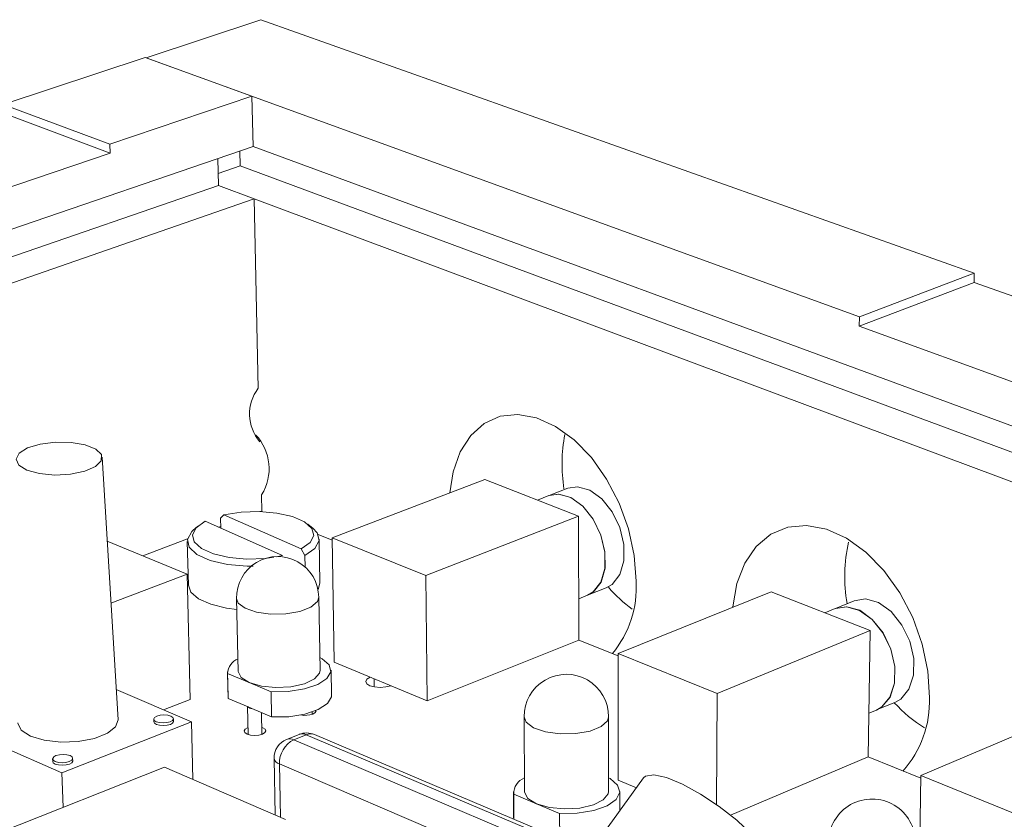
# Model space of a CAD drawing. Header units: millimetres. Extents: x 283 to 424, y 149 to 370.
# Tile 7 of 8: x 330 to 350, y 354 to 370. Entities that reach past the tile are written whole.
import ezdxf

# ---------------------------------------------------------------- set-up
doc = ezdxf.new("R2010")
doc.units = ezdxf.units.MM
doc.header["$LTSCALE"] = 2

msp = doc.modelspace()

# ---------------------------------------------------------------- linework, layer by layer
at = {"color": 7, "linetype": 'Continuous', "lineweight": 15}
for p, q in [((332.605, 369.465), (334.99, 370.255)), ((349.811, 364.987), (334.99, 370.255)), ((332.584, 369.472), (329.635, 368.495)), ((334.806, 368.665), (332.584, 369.472)), ((347.425, 364.08), (332.605, 369.465)), ((334.806, 368.665), (331.853, 367.667)), ((334.828, 367.623), (334.806, 368.665)), ((331.853, 367.667), (329.635, 368.495)), ((331.859, 367.482), (329.641, 368.312)), ((334.828, 367.623), (318.016, 361.858)), ((331.853, 367.667), (331.859, 367.482)), ((400.719, 343.357), (334.828, 367.623)), ((331.859, 367.482), (317.952, 362.767)), ((334.552, 367.528), (334.559, 367.216)), ((334.11, 366.812), (334.097, 367.372)), ((334.559, 367.216), (334.105, 367.059)), ((334.559, 367.216), (400.058, 342.936)), ((318.057, 361.267), (334.11, 366.812)), ((334.11, 366.812), (334.852, 366.535)), ((318.096, 360.708), (334.852, 366.535)), ((334.937, 362.597), (334.852, 366.535)), ((334.852, 366.535), (399.316, 342.462)), ((347.425, 364.08), (349.811, 364.987)), ((349.808, 364.797), (349.811, 364.987)), ((347.422, 363.889), (349.808, 364.797)), ((384.833, 352.319), (349.808, 364.797)), ((347.422, 363.889), (347.425, 364.08)), ((382.756, 351.021), (347.422, 363.889)), ((332.023, 355.708), (331.692, 361.166)), ((339.645, 360.705), (336.47, 359.493)), ((341.591, 359.942), (339.645, 360.705)), ((341.369, 360.522), (340.977, 360.371)), ((335.006, 360.388), (335.014, 360.037)), ((340.973, 360.369), (340.735, 360.277)), ((334.985, 360.042), (334.977, 360.039)), ((334.994, 360.038), (334.985, 360.042)), ((333.834, 359.836), (335.443, 359.123)), ((334.152, 359.901), (334.221, 359.97)), ((334.157, 359.693), (334.152, 359.901)), ((334.221, 359.97), (335.831, 359.26)), ((338.415, 358.707), (341.591, 359.942)), ((341.591, 359.942), (341.598, 357.369)), ((333.68, 359.733), (333.583, 359.648)), ((334.156, 359.729), (334.112, 359.713)), ((336.07, 359.691), (335.969, 359.773)), ((333.457, 358.737), (331.798, 359.423)), ((333.465, 359.469), (332.535, 359.118)), ((333.461, 359.419), (333.485, 358.506)), ((336.471, 359.441), (336.179, 359.559)), ((336.218, 358.554), (336.201, 359.467)), ((336.47, 359.493), (338.415, 358.707)), ((336.47, 359.493), (336.515, 356.91)), ((335.831, 359.26), (335.906, 359.125)), ((335.315, 359.097), (335.443, 359.123)), ((335.906, 359.125), (335.911, 358.883)), ((331.876, 358.136), (333.457, 358.737)), ((333.457, 358.737), (333.525, 356.137)), ((338.415, 358.707), (338.446, 356.106)), ((341.776, 358.299), (342.167, 358.454)), ((334.487, 358.23), (334.522, 356.712)), ((336.222, 356.741), (336.194, 358.259)), ((341.595, 358.227), (341.773, 358.298)), ((345.59, 358.373), (342.414, 357.092)), ((347.646, 357.567), (345.59, 358.373)), ((347.318, 358.186), (346.926, 358.026)), ((346.922, 358.024), (346.705, 357.936)), ((344.47, 356.261), (347.646, 357.567)), ((347.646, 357.567), (347.607, 354.94)), ((338.446, 356.106), (341.598, 357.369)), ((342.414, 357.039), (341.598, 357.369)), ((342.414, 357.092), (344.47, 356.261)), ((342.414, 357.092), (342.415, 354.455)), ((336.457, 356.223), (336.448, 356.743)), ((336.515, 356.91), (338.446, 356.106)), ((334.296, 356.707), (334.308, 356.187)), ((334.312, 356.153), (334.3, 356.674)), ((334.3, 356.674), (334.75, 356.484)), ((337.346, 356.395), (337.343, 356.565)), ((333.548, 355.671), (331.985, 356.34)), ((334.75, 356.484), (335.202, 356.293)), ((332.968, 355.919), (333.525, 356.137)), ((334.312, 356.153), (334.308, 356.187)), ((334.312, 356.153), (334.724, 355.978)), ((335.202, 356.293), (335.213, 355.771)), ((344.47, 356.261), (344.458, 353.949)), ((334.716, 355.982), (334.729, 355.405)), ((334.724, 355.978), (334.8, 355.946)), ((334.8, 355.946), (335.213, 355.771)), ((347.783, 355.917), (348.173, 356.08)), ((332.764, 355.726), (332.766, 355.672)), ((333.176, 355.681), (333.175, 355.735)), ((335.012, 355.411), (335.002, 355.861)), ((336.058, 355.827), (336.057, 355.874)), ((340.46, 355.771), (340.469, 354.221)), ((342.216, 354.226), (342.214, 355.776)), ((347.621, 355.849), (347.779, 355.915)), ((351.875, 355.908), (348.702, 354.552)), ((328.415, 355.682), (330.858, 354.611)), ((330.858, 354.611), (333.548, 355.671)), ((333.548, 355.671), (333.58, 354.474)), ((335.786, 355.41), (335.526, 355.306)), ((335.934, 355.403), (335.674, 355.299)), ((341.835, 352.975), (336.102, 355.406)), ((330.665, 354.901), (330.667, 354.847)), ((331.082, 354.859), (331.08, 354.913)), ((335.265, 354.91), (335.29, 353.733)), ((344.749, 353.73), (347.607, 354.94)), ((348.701, 354.498), (347.607, 354.94)), ((332.989, 354.73), (315.821, 347.914)), ((332.989, 354.73), (335.5, 353.642)), ((330.858, 354.611), (330.882, 353.894)), ((342.941, 354.506), (339.69, 350.004)), ((348.702, 354.552), (348.654, 351.859)), ((348.702, 354.552), (350.88, 353.672)), ((342.415, 354.455), (342.791, 354.299)), ((340.236, 354.219), (340.24, 353.688)), ((340.247, 353.649), (340.243, 354.168)), ((340.243, 354.168), (340.72, 353.967)), ((342.449, 353.825), (342.449, 354.226)), ((340.72, 353.967), (341.198, 353.765)), ((340.244, 353.65), (340.24, 353.688)), ((341.198, 353.765), (341.2, 353.244))]:
    msp.add_line(p, q, dxfattribs=at)
at = {"color": 8, "linetype": 'Continuous', "lineweight": 15}
for p, q in [((341.793, 352.916), (335.934, 355.403)), ((335.674, 355.299), (341.671, 352.748)), ((341.313, 352.252), (335.377, 354.795)), ((335.377, 354.795), (335.4, 353.685))]:
    msp.add_line(p, q, dxfattribs=at)
at = {"color": 7, "linetype": 'Continuous', "lineweight": 15, "flags": 128}
for points in [[(342.787, 358.591), (342.747, 359.128), (342.627, 359.676), (342.433, 360.212), (342.172, 360.713), (341.856, 361.158), (341.498, 361.528), (341.113, 361.808), (340.717, 361.987), (340.328, 362.057), (339.961, 362.017), (339.631, 361.868), (339.352, 361.618), (339.134, 361.277), (338.986, 360.86), (338.917, 360.427)], [(330.13, 360.897), (329.96, 361.002), (329.904, 361.125), (329.968, 361.25), (330.144, 361.36), (330.407, 361.441), (330.723, 361.48), (331.049, 361.475), (331.341, 361.424), (331.56, 361.335), (331.678, 361.22), (331.676, 361.094), (331.556, 360.974), (331.333, 360.876), (331.037, 360.814), (330.708, 360.796), (330.391, 360.826), (330.13, 360.897)], [(341.369, 360.522), (341.57, 360.553), (341.825, 360.481), (342.074, 360.301), (342.289, 360.032), (342.447, 359.704), (342.531, 359.352), (342.531, 359.014), (342.448, 358.729), (342.29, 358.526), (342.167, 358.454)], [(340.973, 360.369), (341.174, 360.4), (341.429, 360.328), (341.677, 360.148), (341.893, 359.878), (342.051, 359.549), (342.135, 359.196), (342.136, 358.858), (342.053, 358.573), (341.896, 358.37), (341.773, 358.298)], [(340.977, 360.371), (341.178, 360.401), (341.433, 360.33), (341.681, 360.149), (341.897, 359.88), (342.055, 359.55), (342.139, 359.198), (342.14, 358.86), (342.057, 358.574), (341.9, 358.372), (341.776, 358.299)], [(335.831, 359.26), (336.014, 359.394), (336.089, 359.542), (336.048, 359.689), (335.896, 359.824), (335.647, 359.933), (335.324, 360.007), (334.957, 360.039), (334.578, 360.026), (334.221, 359.97)], [(333.834, 359.836), (333.648, 359.703), (333.57, 359.556), (333.606, 359.407), (333.755, 359.271), (334.004, 359.16), (334.329, 359.085), (334.7, 359.052), (335.083, 359.065), (335.259, 359.087)], [(333.583, 359.648), (333.555, 359.621), (333.464, 359.46), (333.501, 359.296), (333.663, 359.146), (333.936, 359.024), (334.294, 358.941), (334.704, 358.906), (334.83, 358.906)], [(335.906, 359.125), (336.113, 359.272), (336.2, 359.434), (336.157, 359.597), (336.07, 359.691)], [(348.88, 356.176), (348.847, 356.725), (348.729, 357.286), (348.532, 357.836), (348.264, 358.351), (347.935, 358.81), (347.561, 359.193), (347.156, 359.485), (346.739, 359.672), (346.326, 359.749), (345.935, 359.713), (345.582, 359.566), (345.28, 359.314), (345.043, 358.969), (344.878, 358.545), (344.793, 358.06), (344.792, 358.051)], [(333.485, 358.506), (333.536, 358.365), (333.694, 358.226), (333.948, 358.112), (334.275, 358.031), (334.492, 358.003)], [(336.18, 358.422), (336.218, 358.551), (336.218, 358.554)], [(347.318, 358.186), (347.554, 358.222), (347.824, 358.146), (348.085, 357.959), (348.309, 357.681), (348.471, 357.344), (348.554, 356.983), (348.548, 356.639), (348.454, 356.349), (348.284, 356.144), (348.173, 356.08)], [(346.922, 358.024), (347.158, 358.061), (347.427, 357.984), (347.689, 357.796), (347.913, 357.518), (348.076, 357.18), (348.159, 356.819), (348.153, 356.474), (348.06, 356.184), (347.889, 355.979), (347.779, 355.915)], [(346.926, 358.026), (347.162, 358.062), (347.431, 357.986), (347.693, 357.798), (347.917, 357.52), (348.08, 357.182), (348.163, 356.82), (348.157, 356.476), (348.064, 356.185), (347.893, 355.981), (347.783, 355.917)], [(336.217, 357.007), (336.266, 356.981), (336.412, 356.852), (336.445, 356.71), (336.363, 356.569), (336.172, 356.445), (335.894, 356.352), (335.558, 356.299), (335.202, 356.293)], [(334.75, 356.484), (334.583, 356.589), (334.522, 356.712)], [(336.222, 356.741), (336.21, 356.68), (336.102, 356.56), (335.894, 356.462), (335.616, 356.4), (335.304, 356.383), (335.002, 356.412), (334.75, 356.484)], [(337.263, 356.598), (337.195, 356.558), (337.168, 356.51), (337.189, 356.462), (337.253, 356.421), (337.352, 356.394), (337.469, 356.385), (337.588, 356.394), (337.69, 356.421)], [(336.457, 356.223), (336.455, 356.189), (336.372, 356.048), (336.182, 355.924), (335.904, 355.83), (335.569, 355.777), (335.213, 355.771)], [(333.121, 355.79), (333.056, 355.808), (332.978, 355.814), (332.899, 355.808), (332.831, 355.79), (332.783, 355.762), (332.764, 355.73), (332.776, 355.698), (332.818, 355.671), (332.882, 355.653), (332.96, 355.646), (333.04, 355.653), (333.108, 355.671), (333.156, 355.698), (333.175, 355.73), (333.162, 355.762), (333.121, 355.79)], [(336.07, 355.831), (336.121, 355.861), (336.141, 355.896), (336.141, 355.9)], [(329.94, 355.651), (329.94, 355.639), (330.013, 355.496), (330.204, 355.374)], [(330.204, 355.374), (330.49, 355.288), (330.835, 355.249), (331.198, 355.262), (331.535, 355.326), (331.804, 355.431), (331.973, 355.566), (332.023, 355.708)], [(332.766, 355.672), (332.778, 355.644), (332.819, 355.617)], [(332.819, 355.617), (332.884, 355.599), (332.962, 355.592), (333.041, 355.599), (333.11, 355.617), (333.157, 355.644), (333.176, 355.676), (333.176, 355.681)], [(334.726, 355.55), (334.715, 355.546), (334.664, 355.516), (334.643, 355.48), (334.657, 355.445), (334.704, 355.415), (334.775, 355.395), (334.861, 355.388), (334.948, 355.395), (335.023, 355.415), (335.023, 355.415)], [(335.023, 355.415), (335.074, 355.445), (335.094, 355.48), (335.08, 355.516), (335.034, 355.546), (335.009, 355.555)], [(331.027, 354.968), (330.962, 354.986), (330.884, 354.993), (330.804, 354.986), (330.734, 354.968), (330.686, 354.94), (330.666, 354.907), (330.677, 354.874), (330.718, 354.847), (330.783, 354.828), (330.861, 354.821), (330.942, 354.828), (331.011, 354.847), (331.06, 354.874), (331.08, 354.907), (331.068, 354.94), (331.027, 354.968)], [(330.667, 354.847), (330.679, 354.82), (330.72, 354.792)], [(330.72, 354.792), (330.785, 354.774), (330.863, 354.767), (330.943, 354.774), (331.013, 354.792), (331.062, 354.82), (331.081, 354.853), (331.082, 354.859)], [(342.216, 354.508), (342.244, 354.492), (342.403, 354.357), (342.448, 354.206), (342.373, 354.057), (342.185, 353.926), (341.905, 353.827), (341.564, 353.772), (341.198, 353.765)], [(342.941, 354.506), (342.984, 354.544), (343.155, 354.569), (343.418, 354.511), (343.75, 354.373), (344.125, 354.168), (344.511, 353.911), (344.877, 353.624), (345.192, 353.331), (345.43, 353.057), (345.573, 352.823), (345.609, 352.648), (345.586, 352.589)], [(340.72, 353.967), (340.54, 354.078), (340.47, 354.208), (340.469, 354.221)], [(342.216, 354.226), (342.207, 354.175), (342.105, 354.048), (341.898, 353.944), (341.616, 353.879), (341.297, 353.86), (340.984, 353.891), (340.72, 353.967)]]:
    msp.add_lwpolyline(points, dxfattribs=at)
at = {"color": 8, "linetype": 'Continuous', "lineweight": 15, "flags": 128}
for points in [[(336.194, 358.259), (336.165, 358.168), (336.03, 358.054), (335.801, 357.965), (335.509, 357.914), (335.194, 357.908), (334.899, 357.948), (334.664, 358.029), (334.522, 358.138), (334.487, 358.23)], [(342.214, 355.776), (342.191, 355.693), (342.059, 355.572), (341.83, 355.478), (341.534, 355.424), (341.21, 355.418), (340.904, 355.46), (340.657, 355.545), (340.503, 355.661), (340.46, 355.771)]]:
    msp.add_lwpolyline(points, dxfattribs=at)
at = {"color": 7, "linetype": 'Continuous', "lineweight": 15}
for centre, radius, start, end in [((335.639, 362.062), 0.883, 142.6443, 220.6082), ((334.142, 360.93), 1.02, 327.9245, 43.4622), ((344.529, 361.02), 3.282, 169.1613, 188.92), ((350.358, 358.682), 3.238, 167.104, 189.9119), ((335.34, 358.251), 0.853, 0.5184, 181.379), ((340.63, 358.465), 2.16, 320.3784, 3.3458), ((344.421, 360.365), 2.914, 220.7267, 233.9716), ((334.647, 356.657), 0.347, 112.0538, 177.182), ((341.337, 355.78), 0.877, 359.7741, 180.5635), ((346.721, 356.091), 2.16, 318.0936, 2.2473), ((334.812, 356.081), 0.135, 229.3159, 264.7236), ((350.32, 358.034), 2.929, 222.187, 238.2693), ((335.908, 356.296), 0.492, 259.423, 289.1698), ((335.94, 355.025), 0.414, 66.9868, 111.7243), ((335.681, 354.919), 0.416, 111.84, 181.324), ((335.924, 354.812), 0.548, 117.2741, 181.7576), ((340.591, 354.178), 0.348, 110.8322, 181.627), ((347.686, 353.163), 0.903, 358.9551, 179.6051)]:
    msp.add_arc(centre, radius, start, end, dxfattribs=at)
at = {"color": 8, "linetype": 'Continuous', "lineweight": 15}
for centre, radius, start, end in [((335.591, 355.127), 0.19, 64.3783, 109.9678), ((335.852, 355.231), 0.191, 64.4436, 109.981), ((336.022, 355.203), 0.218, 68.615, 113.8618), ((335.412, 354.942), 0.151, 192.3566, 256.5186)]:
    msp.add_arc(centre, radius, start, end, dxfattribs=at)

doc.saveas('drawing.dxf')
